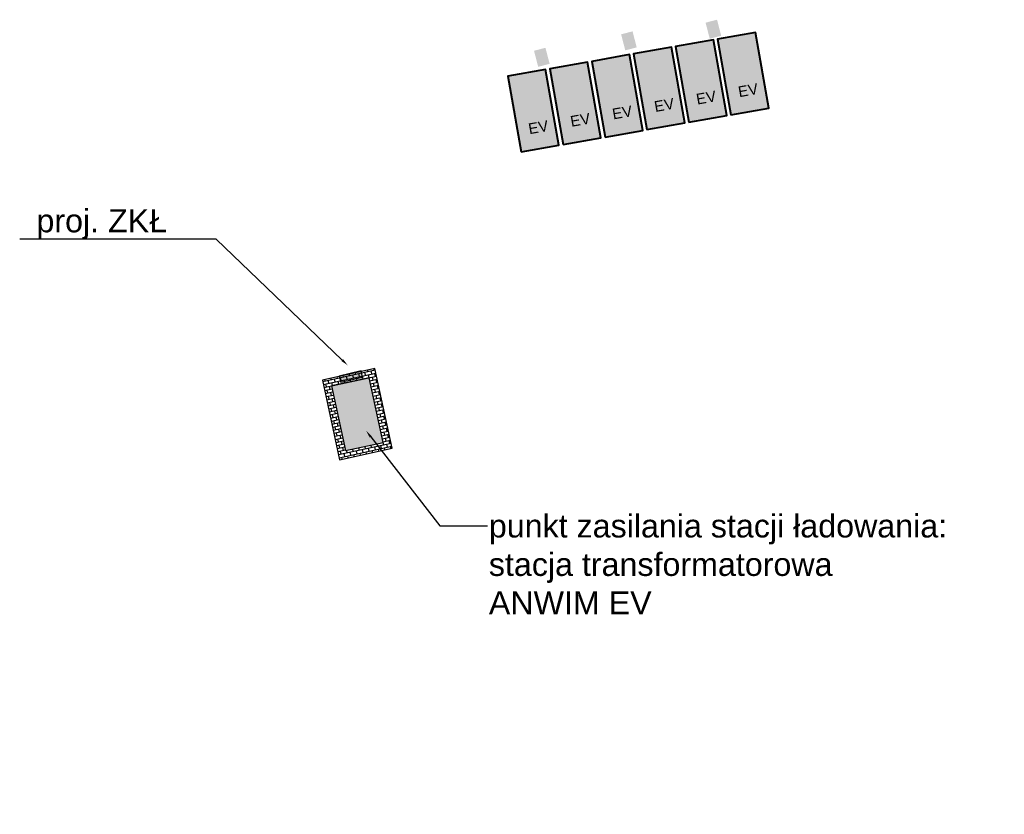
# Model space of a CAD drawing. Header units: millimetres. Extents: x 1588 to 2636, y 391 to 546.
# Tile 12 of 12: x 2572 to 2636, y 415 to 467. Entities that reach past the tile are written whole.
import ezdxf
from ezdxf import colors
from ezdxf.entities.mleader import LeaderData, LeaderLine
from ezdxf.math import Vec2, Vec3

# ---------------------------------------------------------------- set-up
doc = ezdxf.new("R2010")
doc.units = ezdxf.units.MM
for name, color, linetype in [('!!!_EV_AFIR_TRAFO', 1, 'Continuous'), ('!!!_EV_miejsca ładowania', 3, 'Continuous'), ('Ładowarka', 7, 'Continuous')]:
    doc.layers.add(name, color=color, linetype=linetype)
doc.layers.add('ANWIM_E_Urządzenia', color=1, linetype='Continuous', lineweight=35)
doc.styles.get("Standard").update_dxf_attribs({"font": 'arial.ttf'})

# ---------------------------------------------------------------- blocks, each defined once
blk = doc.blocks.new('ZKŁ_1')
h = blk.add_hatch(color=1)
h.dxf.hatch_style = 1
h.paths.add_polyline_path([(0, 0), (0, 0.379), (-1.322, 0.379), (-1.322, 0)])
at = {"color": 18, "lineweight": 30, "true_color": 0x000000}
blk.add_lwpolyline([(-1.322, 0), (0, 0), (0, 0.379), (-1.322, 0.379)], close=True, dxfattribs=at)
blk = doc.blocks.new('EV1')
at = {"lineweight": 40, "true_color": 0xafd9aa}
h = blk.add_hatch(color=9, dxfattribs=at)
h.dxf.hatch_style = 1
h.paths.add_polyline_path([(0, 0), (2.5, 0), (2.5, 5), (0, 5)])
at = {"color": 114, "lineweight": 40, "true_color": 0x139b48}
blk.add_lwpolyline([(0, 0), (2.5, 0), (2.5, 5), (0, 5)], close=True, dxfattribs=at)
blk = doc.blocks.new('EV25')
at = {"layer": 'Ładowarka'}
blk.add_blockref('EV1', (-1.25, 0), dxfattribs=at)
at = {"layer": 'Ładowarka', "color": 7, "lineweight": 140, "true_color": 0xffffff, "insert": (-0.522, 1.732), "char_height": 0.6991, "attachment_point": 1}
blk.add_mtext_dynamic_manual_height_columns('EV', width=0.58533, gutter_width=3.496, heights=[0], dxfattribs=at)
blk = doc.blocks.new('TR2')
at = {"true_color": 0xcd6928}
h = blk.add_hatch(dxfattribs=at)
h.set_pattern_fill('AR-B816', color=32, scale=0.001)
h.set_pattern_definition([(0, (-186.29434, 41.05944), (0, 0.2032), []), (90, (-186.29434, 41.05944), (-0.2032, 0.2032), [0.2032, -0.2032])])
h.paths.add_polyline_path([(-0.5, 4.8), (-0.5, -0.5), (3, -0.5), (3, 4.8)])
h.paths.add_polyline_path([(2.5, 4.3), (2.5, 0), (0, 0), (0, 4.3)], flags=16)
h = blk.add_hatch(color=1)
h.dxf.hatch_style = 1
h.paths.add_polyline_path([(2.5, 4.3), (0, 4.3), (0, 0), (2.5, 0)])
at = {"color": 32, "true_color": 0xcd6928}
blk.add_lwpolyline([(-0.5, 4.8), (-0.5, -0.5), (3, -0.5), (3, 4.8)], close=True, dxfattribs=at)
blk.add_lwpolyline([(0, 4.3), (0, 0), (2.5, 0), (2.5, 4.3)], close=True)

msp = doc.modelspace()

# ---------------------------------------------------------------- hatches: boundary and pattern name
at = {"layer": 'Ładowarka'}
h = msp.add_hatch(color=5, dxfattribs=at)
h.dxf.hatch_style = 1
h.paths.add_polyline_path([(2617.297, 465.648), (2618.042, 465.841), (2617.771, 466.884), (2617.026, 466.691)])
h = msp.add_hatch(color=5, dxfattribs=at)
h.dxf.hatch_style = 1
h.paths.add_polyline_path([(2611.801, 464.89), (2612.546, 465.083), (2612.275, 466.126), (2611.531, 465.933)])
h = msp.add_hatch(color=5, dxfattribs=at)
h.dxf.hatch_style = 1
h.paths.add_polyline_path([(2606.135, 463.821), (2606.88, 464.014), (2606.609, 465.057), (2605.864, 464.864)])

# ---------------------------------------------------------------- block references
at = {"layer": '!!!_EV_miejsca ładowania', "color": 242, "lineweight": 40, "true_color": 0xcd2027, "rotation": 9.995249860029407}
for p in [(2619.904, 460.913), (2614.445, 459.951), (2617.175, 460.432), (2611.715, 459.469), (2608.986, 458.988), (2606.256, 458.507)]:
    msp.add_blockref('EV25', p, dxfattribs=at)
at = {"xscale": 1.1, "yscale": 1.1, "zscale": 1.1, "rotation": 193.0153311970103}
msp.add_blockref('ZKŁ_1', (2593.197, 443.711, 0.025), dxfattribs=at)

# ---------------------------------------------------------------- leaders
at = {"layer": 'ANWIM_E_Urządzenia', "color": 0, "linetype": 'Continuous', "lineweight": 0}
ml = msp.add_multileader_mtext('Standard', dxfattribs=at)
ml.set_content('proj. ZKŁ')
ml.set_leader_properties()
ml.build(insert=Vec2(0, 0))
ml.multileader.update_dxf_attribs({"has_text_frame": 1, "text_right_attachment_type": 6, "dogleg_length": 6.199, "arrow_head_size": 0.5, "scale": 0.5})
ctx = ml.context
ctx.base_point, ctx.scale, ctx.char_height, ctx.arrow_head_size, ctx.landing_gap_size, ctx.plane_origin = Vec3(2573.614, 453.586), 0.5, 1.5, 0.5, 0.09, Vec3(2600.854, 434.994)
ctx.right_attachment, ctx.text_align_type = 6, 2
notes = []
notes.append((ctx, [(1, (1, 1, 0), (2585.183, 452.616), (-1, 0), 3.099, [(0, [(2593.751, 444.401)], 0, [])])]))
ctx.mtext.insert, ctx.mtext.alignment, ctx.mtext.flow_direction = Vec3(2581.994, 454.557), 3, 5
ctx.mtext.has_bg_fill, ctx.mtext.bg_color, ctx.mtext.bg_scale_factor, ctx.mtext.bg_transparency, ctx.mtext.use_window_bg_color = 1, -1023410167, 1.5, 0, 1
for ctx, leaders in notes:
    for number, flags, end, landing, length, lines in leaders:
        leader = LeaderData()
        leader.index, (leader.has_last_leader_line, leader.has_dogleg_vector, leader.attachment_direction) = number, flags
        leader.last_leader_point, leader.dogleg_vector, leader.dogleg_length = Vec3(end), Vec3(landing), length
        for number, points, colour, breaks in lines:
            line = LeaderLine()
            line.index, line.vertices, line.color, line.breaks = number, Vec3.list(points), colors.encode_raw_color(colour), breaks
            leader.lines.append(line)
        ctx.leaders.append(leader)

# ---------------------------------------------------------------- next in the draw order: block references
at = {"layer": '!!!_EV_AFIR_TRAFO', "rotation": 192.2395870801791}
msp.add_blockref('TR2', (2595.134, 443.595), dxfattribs=at)

# ---------------------------------------------------------------- next in the draw order: leaders
at = {"linetype": 'Continuous', "lineweight": 0}
ml = msp.add_multileader_mtext('Standard', dxfattribs=at)
ml.set_content('{\\C256;\\c0;punkt zasilania stacji ładowania:\\Pstacja transformatorowa\\PANWIM EV}', color=256)
ml.set_leader_properties()
ml.build(insert=Vec2(0, 0))
ml.multileader.update_dxf_attribs({"has_text_frame": 1, "text_right_attachment_type": 6, "dogleg_length": 6.199, "arrow_head_size": 0.5, "scale": 0.5})
ctx = ml.context
ctx.base_point, ctx.scale, ctx.char_height, ctx.arrow_head_size, ctx.landing_gap_size, ctx.plane_origin, ctx.plane_x_axis, ctx.plane_y_axis = Vec3(2602.836, 433.96), 0.5, 1.5, 0.5, 0.09, Vec3(2534.772, 340.006), Vec3(1, 0.000049), Vec3(-0.000049, 1)
ctx.right_attachment = 6
notes = []
notes.append((ctx, [(0, (1, 1, 0), (2599.736, 433.96), (1, 0.000049), 3.099, [(2, [(2594.941, 440.146)], 0, [])])]))
ctx.mtext.insert, ctx.mtext.text_direction, ctx.mtext.rotation, ctx.mtext.defined_height, ctx.mtext.flow_direction = Vec3(2602.926, 434.71), Vec3(1, 0.000049), 0.000049, 5.255, 5
ctx.mtext.has_bg_fill, ctx.mtext.bg_color, ctx.mtext.bg_scale_factor, ctx.mtext.bg_transparency, ctx.mtext.use_window_bg_color = 1, -1023410167, 1.5, 0, 1
for ctx, leaders in notes:
    for number, flags, end, landing, length, lines in leaders:
        leader = LeaderData()
        leader.index, (leader.has_last_leader_line, leader.has_dogleg_vector, leader.attachment_direction) = number, flags
        leader.last_leader_point, leader.dogleg_vector, leader.dogleg_length = Vec3(end), Vec3(landing), length
        for number, points, colour, breaks in lines:
            line = LeaderLine()
            line.index, line.vertices, line.color, line.breaks = number, Vec3.list(points), colors.encode_raw_color(colour), breaks
            leader.lines.append(line)
        ctx.leaders.append(leader)

doc.saveas('drawing.dxf')
